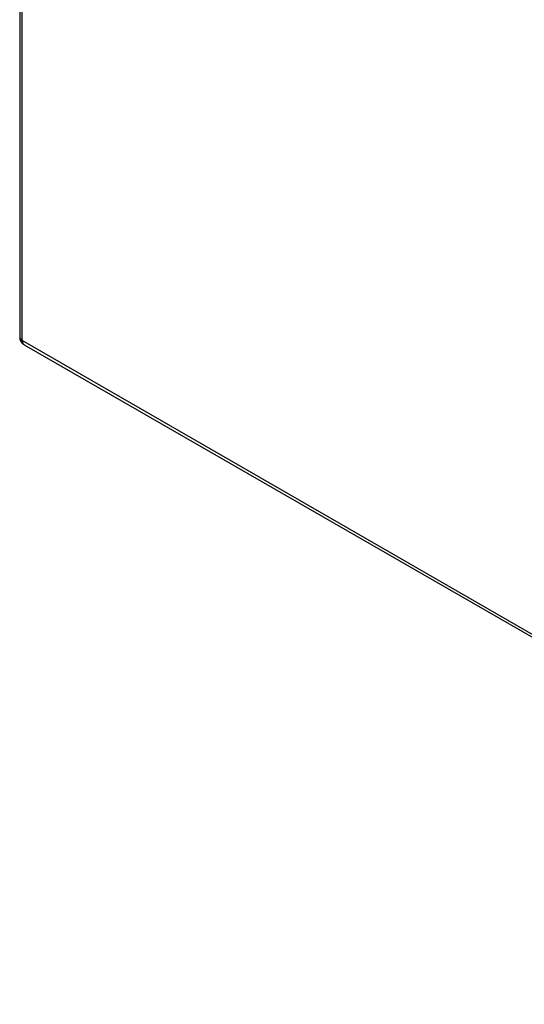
# Model space of a CAD drawing. Header units: inches. Extents: x 0 to 152, y -25 to 98.
# Tile 78 of 88: x 121 to 130, y 38 to 56. Entities that reach past the tile are written whole.
import ezdxf

# ---------------------------------------------------------------- set-up
doc = ezdxf.new("R2010")
doc.units = ezdxf.units.IN
doc.header["$LTSCALE"] = 9.095314
doc.header["$MEASUREMENT"] = 0
doc.layers.add('Visible Edges(ANSI)', color=7, linetype='Continuous', lineweight=25)
doc.layers.add('Visible Tangent Edges(ANSI)', color=7, linetype='Continuous', lineweight=25)

msp = doc.modelspace()

# ---------------------------------------------------------------- linework, layer by layer
at = {"layer": 'Visible Edges(ANSI)'}
for p, q in [((120.8026, 74.1592), (120.8026, 50.0571)), ((120.8833, 49.9175), (141.8108, 37.8662))]:
    msp.add_line(p, q, dxfattribs=at)
msp.add_arc((120.9636, 50.0571), 0.161, 180, 240.06401, dxfattribs=at)
at = {"layer": 'Visible Tangent Edges(ANSI)'}
for p, q in [((120.8498, 49.9915), (120.8498, 74.0936)), ((141.7773, 37.9401), (120.8498, 49.9915))]:
    msp.add_line(p, q, dxfattribs=at)
for major_axis, ratio, start_param, end_param in [((-0.161, 0), 0.5758617, 0, 0.7853982), ((-0.0803, -0.1395), 0.5780931, 5.4958534, 6.2831853)]:
    msp.add_ellipse((120.9636, 50.0571), major_axis=major_axis, ratio=ratio, start_param=start_param, end_param=end_param, dxfattribs=at)

doc.saveas('drawing.dxf')
